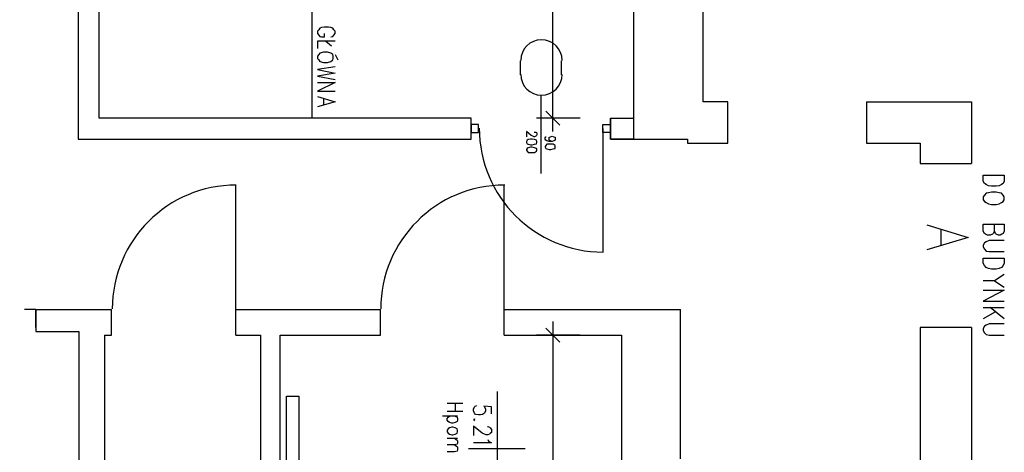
# Model space of a CAD drawing. Header units: millimetres. Extents: x -523 to 1404227, y -783705 to 1038705.
# Tile 65 of 256: x 96159 to 103303, y 127448 to 130588. Entities that reach past the tile are written whole.
import ezdxf

# ---------------------------------------------------------------- set-up
doc = ezdxf.new("R2010")
doc.units = ezdxf.units.MM
doc.layers.add('2. Obrys', color=7, linetype='Continuous', lineweight=30)
for name, color, linetype in [('PDF _0', 252, 'Continuous'), ('PDF _BA_drz', 7, 'Continuous'), ('PDF _BA_met', 7, 'Continuous'), ('PDF _BA_sym', 7, 'Continuous'), ('PDF _BA_txc', 7, 'Continuous'), ('PDF _Cienka', 7, 'Continuous'), ('PDF _PG_WYMIARY', 7, 'Continuous'), ('PDF _PG_WYPOSAŻENIE', 7, 'Continuous'), ('PDF _PG_ŚCIANY_DZIAŁOWE', 7, 'Continuous'), ('PDF _PG_ŚCIANY_SŁUPY', 7, 'Continuous')]:
    doc.layers.add(name, color=color, linetype=linetype)

# ---------------------------------------------------------------- blocks, each defined once
blk = doc.blocks.new('A$C31e338d0')
at = {"layer": 'PDF _0', "color": 7, "lineweight": -3}
for points in [[(19042.8, 22831.2), (19042.8, 13081.2), (20994.5, 13081.2), (20994.5, 12683.2), (21193.4, 12683.2), (21193.4, 10850.1), (24042.7, 10850.1)], [(25905.4, 11121), (25727.6, 11121), (25727.6, 22674.5)], [(24635.4, 10905.1), (24635.4, 11099.9)], [(25054.5, 11002.5), (25054.5, 10850.1), (25613.3, 10850.1), (25613.3, 10820.4), (25905.4, 10820.4), (25905.4, 11121)], [(26913, 11121), (26913, 10820.4), (27302.5, 10820.4), (27302.5, 10672.3), (27675.1, 10672.3)], [(26913, 11121), (27675.1, 11121), (27675.1, 10672.3)], [(24042.7, 10850.1), (24042.7, 11002.5)], [(24686.2, 10951.7), (24584.6, 11053.3)], [(22336.5, 9520.7), (22336.5, 10511.4)], [(24284, 9520.7), (24284, 10511.4)], [(20884.4, 9613.9), (20803.9, 9613.9)], [(20884.4, 9613.9), (21434.8, 9613.9)], [(20884.4, 9482.6), (20884.4, 9613.9)], [(20884.4, 9613.9), (20884.4, 9453), (21197.7, 9453), (21197.7, 5067)], [(21434.8, 9427.6), (21434.8, 9613.9)], [(22336.5, 9613.9), (23386.4, 9613.9)], [(22336.5, 9427.6), (22336.5, 9613.9)], [(23386.4, 9427.6), (23386.4, 9613.9)], [(24284, 9613.9), (25562.5, 9613.9)], [(24284, 9427.6), (24284, 9613.9)], [(25562.5, 8530.1), (25562.5, 9613.9)], [(24635.4, 9524.9), (24635.4, 9330.2)], [(24584.6, 9478.4), (24686.2, 9376.8)], [(27675.1, 9482.6), (27302.5, 9482.6), (27302.5, 8530.1), (27302.5, 8390.3), (27302.5, 4690.2), (25554.1, 4690.2)], [(27675.1, 9482.6), (27675.1, 4232.9), (25791.1, 4232.9), (25791.1, 2691.9)], [(21384, 9427.6), (21434.8, 9427.6)], [(21384, 9427.6), (21384, 5278.6)], [(22336.5, 9427.6), (22514.3, 9427.6)], [(22514.3, 9427.6), (22514.3, 7137.2)], [(22658.3, 9427.6), (23386.4, 9427.6)], [(22658.3, 7323.5), (22658.3, 9427.6)], [(24284, 9427.6), (25134.9, 9427.6)], [(25134.9, 9427.6), (25134.9, 7323.5)]]:
    blk.add_lwpolyline(points, dxfattribs=at)
blk.add_lwpolyline([(22704.8, 8119.4), (22704.8, 8983), (22793.7, 8983), (22793.7, 8119.4)], close=True, dxfattribs=at)
at = {"layer": 'PDF _BA_drz', "lineweight": -3}
for points in [[(24550.7, 10600.3), (24550.7, 11167.6)], [(24999.5, 10926.3), (24999.5, 10028.7)]]:
    blk.add_lwpolyline(points, dxfattribs=at)
for points in [[(24042.7, 10955.9), (24042.7, 10896.6), (24097.7, 10896.6), (24097.7, 10955.9)], [(25054.5, 10955.9), (25054.5, 10896.6), (24999.5, 10896.6), (24999.5, 10955.9)]]:
    blk.add_lwpolyline(points, close=True, dxfattribs=at)
blk.add_arc((25002.6, 10929.1), 899.6, 180, 270, dxfattribs=at)
at = {"layer": 'PDF _BA_met', "lineweight": -3}
for points in [[(22886.9, 13060), (22886.9, 11006.7)], [(23026.6, 11591), (23039.3, 11595.2), (23047.8, 11603.7), (23056.2, 11616.4), (23056.2, 11633.3), (23047.8, 11641.8), (23039.3, 11654.5), (23026.6, 11658.7), (23009.7, 11662.9), (22980, 11662.9), (22958.9, 11658.7), (22946.2, 11654.5), (22937.7, 11641.8), (22929.2, 11633.3), (22929.2, 11616.4), (22937.7, 11603.7), (22946.2, 11595.2), (22958.9, 11591), (22980, 11591), (22980, 11616.4)], [(23056.2, 11561.3), (22929.2, 11561.3), (22929.2, 11506.3)], [(22988.5, 11561.3), (23030.8, 11527.4)], [(23056.2, 11463.9), (23077.4, 11425.8)], [(23056.2, 11375), (22929.2, 11353.9), (23056.2, 11328.5), (22929.2, 11307.3), (23056.2, 11281.9)], [(22929.2, 11260.7), (23056.2, 11260.7), (22929.2, 11197.2), (23056.2, 11197.2)], [(22929.2, 11159.1), (23056.2, 11121), (22929.2, 11082.9)], [(22971.6, 11142.2), (22971.6, 11095.6)], [(24233.2, 9016.9), (24233.2, 8204.1)], [(24190.8, 8856), (24190.8, 8906.8), (24135.8, 8911.1), (24140, 8906.8), (24148.5, 8889.9), (24148.5, 8877.2), (24140, 8860.3), (24127.3, 8851.8), (24110.4, 8847.6), (24097.7, 8847.6), (24076.5, 8851.8), (24068.1, 8860.3), (24059.6, 8877.2), (24059.6, 8889.9), (24068.1, 8906.8), (24072.3, 8911.1), (24085, 8915.3)], [(24072.3, 8813.7), (24068.1, 8817.9), (24059.6, 8813.7), (24068.1, 8805.2)], [(24161.2, 8762.9), (24165.4, 8762.9), (24178.1, 8758.7), (24182.4, 8754.4), (24190.8, 8741.7), (24190.8, 8720.6), (24182.4, 8712.1), (24178.1, 8707.9), (24165.4, 8703.6), (24152.7, 8703.6), (24140, 8707.9), (24123.1, 8716.3), (24059.6, 8767.1), (24059.6, 8699.4)], [(24165.4, 8669.8), (24169.7, 8657.1), (24190.8, 8644.4), (24059.6, 8644.4)], [(24436.4, 8602), (24025.7, 8602)]]:
    blk.add_lwpolyline(points, dxfattribs=at)
blk.add_lwpolyline([(23043.5, 11451.2), (23039.3, 11463.9), (23026.6, 11472.4), (23001.2, 11480.9), (22971.6, 11480.9), (22946.2, 11472.4), (22937.7, 11463.9), (22929.2, 11451.2), (22929.2, 11434.3), (22937.7, 11425.8), (22946.2, 11413.1), (22971.6, 11404.7), (23001.2, 11404.7), (23026.6, 11413.1), (23039.3, 11425.8), (23043.5, 11434.3)], close=True, dxfattribs=at)
at = {"layer": 'PDF _BA_sym', "lineweight": -3}
for points in [[(24398.3, 11417.4), (24398.3, 11315.8)], [(24698.9, 11315.8), (24698.9, 11417.4)]]:
    blk.add_lwpolyline(points, dxfattribs=at)
for centre, start, end in [((24553.8, 11420.2), 360, 180), ((24553.8, 11318.6), 180, 0)]:
    blk.add_arc(centre, 150.3, start, end, dxfattribs=at)
at = {"layer": 'PDF _BA_txc', "lineweight": -3}
for points in [[(24499.9, 10900.9), (24504.1, 10900.9), (24512.6, 10900.9), (24516.8, 10896.6), (24521.1, 10892.4), (24521.1, 10879.7), (24516.8, 10875.5), (24512.6, 10871.2), (24504.1, 10867), (24499.9, 10867), (24491.4, 10871.2), (24478.7, 10875.5), (24444.9, 10905.1), (24444.9, 10867)], [(24631.1, 10833.1), (24618.4, 10837.4), (24610, 10841.6), (24610, 10850.1), (24610, 10854.3), (24610, 10862.8), (24618.4, 10867), (24631.1, 10871.2), (24643.8, 10867), (24652.3, 10862.8), (24652.3, 10854.3), (24652.3, 10850.1), (24652.3, 10841.6), (24643.8, 10837.4), (24631.1, 10833.1), (24610, 10833.1), (24593, 10837.4), (24584.6, 10841.6), (24580.3, 10850.1), (24580.3, 10858.5), (24584.6, 10867), (24588.8, 10867)]]:
    blk.add_lwpolyline(points, dxfattribs=at)
for points in [[(24521.1, 10833.1), (24516.8, 10841.6), (24504.1, 10845.8), (24487.2, 10850.1), (24474.5, 10850.1), (24457.6, 10845.8), (24449.1, 10841.6), (24444.9, 10833.1), (24444.9, 10824.7), (24449.1, 10816.2), (24457.6, 10812), (24474.5, 10807.7), (24487.2, 10807.7), (24504.1, 10812), (24516.8, 10816.2), (24521.1, 10824.7)], [(24521.1, 10773.9), (24516.8, 10782.3), (24504.1, 10786.6), (24487.2, 10790.8), (24474.5, 10790.8), (24457.6, 10786.6), (24449.1, 10782.3), (24444.9, 10773.9), (24444.9, 10769.6), (24449.1, 10761.2), (24457.6, 10752.7), (24474.5, 10752.7), (24487.2, 10752.7), (24504.1, 10752.7), (24516.8, 10761.2), (24521.1, 10769.6)], [(24652.3, 10795), (24652.3, 10803.5), (24639.6, 10812), (24622.7, 10812), (24610, 10812), (24593, 10812), (24584.6, 10803.5), (24580.3, 10795), (24580.3, 10790.8), (24584.6, 10782.3), (24593, 10778.1), (24610, 10773.9), (24622.7, 10773.9), (24639.6, 10778.1), (24652.3, 10782.3), (24652.3, 10790.8)]]:
    blk.add_lwpolyline(points, close=True, dxfattribs=at)
at = {"layer": 'PDF _Cienka', "lineweight": -3}
for points in [[(27759.8, 10587.6), (27912.2, 10587.6), (27912.2, 10545.2), (27903.7, 10528.3), (27891, 10519.8), (27874.1, 10511.4), (27852.9, 10507.1), (27819, 10507.1), (27797.9, 10511.4), (27780.9, 10519.8), (27768.2, 10528.3), (27759.8, 10545.2)], [(27912.2, 10430.9), (27903.7, 10443.6), (27891, 10456.3), (27874.1, 10460.6), (27852.9, 10464.8), (27819, 10464.8), (27797.9, 10460.6), (27780.9, 10456.3), (27768.2, 10443.6), (27759.8, 10430.9), (27759.8, 10409.8), (27768.2, 10397.1), (27780.9, 10388.6), (27797.9, 10380.1), (27819, 10375.9), (27852.9, 10375.9), (27874.1, 10380.1), (27891, 10388.6), (27903.7, 10397.1), (27912.2, 10409.8)], [(27759.8, 9986.4), (27912.2, 9986.4), (27912.2, 9948.3), (27903.7, 9931.4), (27891, 9918.7), (27874.1, 9910.2), (27852.9, 9906), (27819, 9906), (27797.9, 9910.2), (27780.9, 9918.7), (27768.2, 9931.4), (27759.8, 9948.3)]]:
    blk.add_lwpolyline(points, close=True, dxfattribs=at)
for points in [[(27349.1, 10227.7), (27649.7, 10134.6), (27349.1, 10045.7)], [(27759.8, 10232), (27912.2, 10232), (27912.2, 10181.2), (27903.7, 10164.2), (27895.2, 10160), (27882.5, 10151.5), (27869.8, 10151.5), (27852.9, 10160), (27848.7, 10164.2), (27840.2, 10181.2), (27840.2, 10232)], [(27840.2, 10181.2), (27831.7, 10164.2), (27827.5, 10160), (27810.6, 10151.5), (27789.4, 10151.5), (27776.7, 10160), (27768.2, 10164.2), (27759.8, 10181.2), (27759.8, 10232)], [(27450.7, 10193.9), (27450.7, 10079.6)], [(27912.2, 10113.4), (27802.1, 10113.4), (27780.9, 10105), (27768.2, 10096.5), (27759.8, 10079.6), (27759.8, 10066.9), (27768.2, 10049.9), (27780.9, 10037.2), (27802.1, 10033), (27912.2, 10033)], [(27912.2, 9867.9), (27840.2, 9821.3), (27912.2, 9774.7)], [(27840.2, 9821.3), (27759.8, 9821.3)], [(27759.8, 9753.6), (27912.2, 9753.6), (27759.8, 9673.1), (27912.2, 9673.1)], [(27759.8, 9626.6), (27912.2, 9626.6)], [(27848.7, 9596.9), (27759.8, 9546.1)], [(27912.2, 9546.1), (27810.6, 9626.6)], [(27912.2, 9508), (27802.1, 9508), (27780.9, 9499.5), (27768.2, 9491.1), (27759.8, 9474.1), (27759.8, 9461.4), (27768.2, 9444.5), (27780.9, 9431.8), (27802.1, 9427.6), (27912.2, 9427.6)]]:
    blk.add_lwpolyline(points, dxfattribs=at)
for centre in [(22339.6, 9616.7), (24287.1, 9616.7)]:
    blk.add_arc(centre, 899.6, 90, 180, dxfattribs=at)
at = {"layer": 'PDF _PG_WYMIARY', "lineweight": -3}
for points in [[(24635.4, 11010.9), (24635.4, 13072.7)], [(24834.3, 11002.5), (24516.8, 11002.5)], [(24834.3, 9427.6), (24516.8, 9427.6)], [(24635.4, 9419.1), (24635.4, 7331.9)]]:
    blk.add_lwpolyline(points, dxfattribs=at)
at = {"layer": 'PDF _PG_WYPOSAŻENIE', "lineweight": -3}
for points in [[(23869.1, 8932.2), (23983.4, 8932.2)], [(23928.4, 8932.2), (23928.4, 8873)], [(23983.4, 8873), (23869.1, 8873)], [(23945.3, 8839.1), (23835.2, 8839.1)], [(23928.4, 8839.1), (23941.1, 8830.6), (23945.3, 8822.2), (23945.3, 8809.5), (23941.1, 8801), (23928.4, 8792.5), (23911.4, 8788.3), (23902.9, 8788.3), (23886, 8792.5), (23877.5, 8801), (23869.1, 8809.5), (23869.1, 8822.2), (23877.5, 8830.6), (23886, 8839.1)], [(23869.1, 8678.2), (23945.3, 8678.2)], [(23924.1, 8678.2), (23941.1, 8665.5), (23945.3, 8657.1), (23945.3, 8644.4), (23941.1, 8635.9), (23924.1, 8631.7), (23869.1, 8631.7)], [(23924.1, 8631.7), (23941.1, 8619), (23945.3, 8610.5), (23945.3, 8593.6), (23941.1, 8585.1), (23924.1, 8580.9), (23869.1, 8580.9)]]:
    blk.add_lwpolyline(points, dxfattribs=at)
blk.add_lwpolyline([(23945.3, 8737.5), (23941.1, 8746), (23928.4, 8754.4), (23911.4, 8758.7), (23902.9, 8758.7), (23886, 8754.4), (23877.5, 8746), (23869.1, 8737.5), (23869.1, 8724.8), (23877.5, 8716.3), (23886, 8707.9), (23902.9, 8703.6), (23911.4, 8703.6), (23928.4, 8707.9), (23941.1, 8716.3), (23945.3, 8724.8)], close=True, dxfattribs=at)
at = {"layer": 'PDF _PG_ŚCIANY_DZIAŁOWE', "lineweight": -3}
for points in [[(21345.9, 11002.5), (21345.9, 13081.2)], [(24042.7, 10850.1), (24042.7, 11002.5), (21345.9, 11002.5)], [(25054.5, 11002.5), (25223.8, 11002.5)], [(25054.5, 10850.1), (25054.5, 11002.5)], [(25223.8, 10850.1), (25054.5, 10850.1)]]:
    blk.add_lwpolyline(points, dxfattribs=at)
at = {"layer": 'PDF _PG_ŚCIANY_SŁUPY', "lineweight": -3}
for points in [[(25727.6, 11121), (25727.6, 22674.5), (25727.6, 22793.1)], [(25223.8, 10850.1), (25223.8, 13081.2)]]:
    blk.add_lwpolyline(points, dxfattribs=at)

msp = doc.modelspace()

# ---------------------------------------------------------------- block references
at = {"layer": '2. Obrys'}
msp.add_blockref('A$C31e338d0', (75390.84, 118871.37), dxfattribs=at)

doc.saveas('drawing.dxf')
